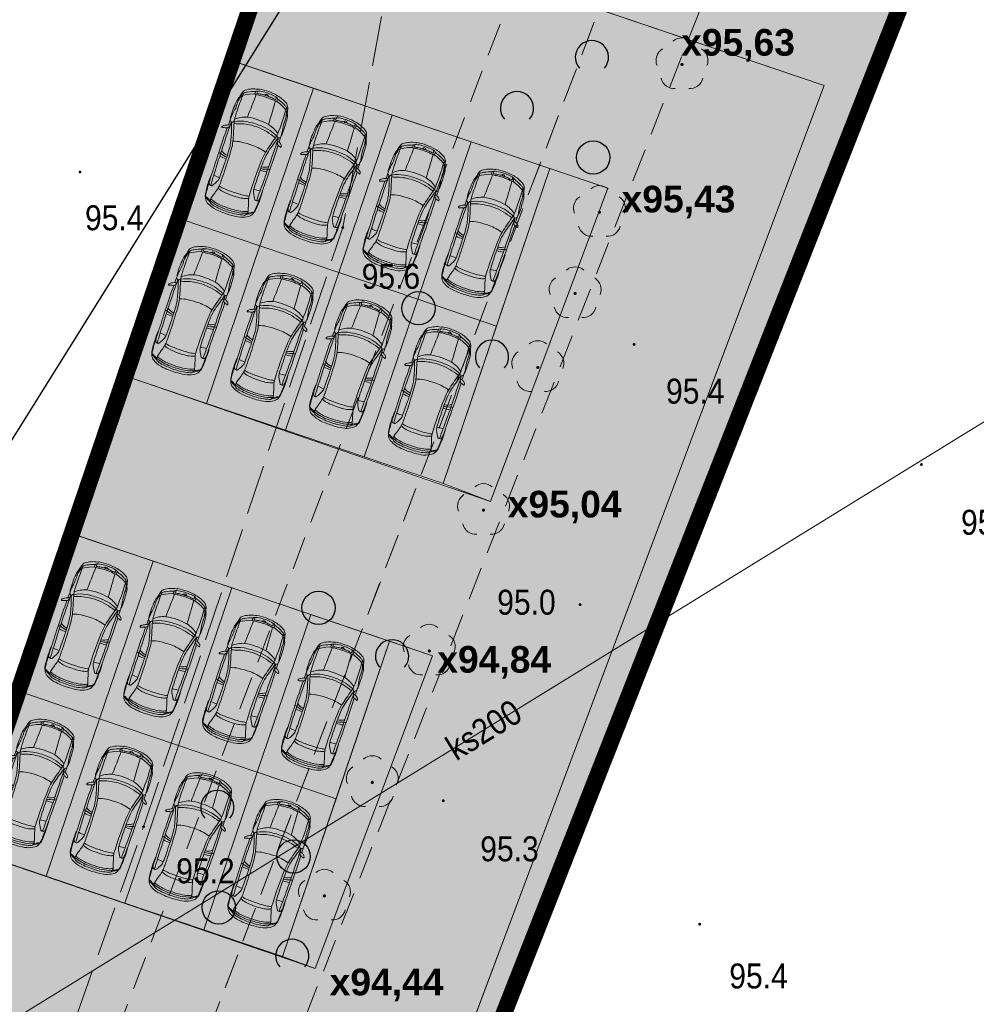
# Model space of a CAD drawing. Header units: metres. Extents: x 6539540 to 6543249, y 5894370 to 5895874.
# Tile 76 of 91: x 6542277 to 6542305, y 5895190 to 5895219. Entities that reach past the tile are written whole.
import ezdxf
from ezdxf.enums import TextEntityAlignment as Align

# ---------------------------------------------------------------- set-up
doc = ezdxf.new("R2010")
doc.units = ezdxf.units.M
for name, pattern in [('1.0_0.5', [1.5, 1, -0.5]), ('1.5_0.5', [2, 1.5, -0.5]), ('219-500', [0]), ('DASHED', [0.75, 0.5, -0.25]), ('egkk-500', [2, 1.5, -0.5]), ('egug-500', [1, 0.5, -0.5])]:
    doc.linetypes.add(name, pattern=pattern)
for name, color, linetype in [('217-kontur klasyfikacyjny', 7, 'Continuous'), ('218-kontur użytku gruntowego', 7, 'Continuous'), ('219-działka ewidencyjna', 7, 'Continuous'), ('drzewo liściaste', 7, 'Continuous'), ('jezdnia', 7, 'Continuous'), ('pikieta naturalna', 7, 'Continuous'), ('pikieta naturalna-Atr2', 7, 'Continuous'), ('przewód kanalizacyjny', 7, 'Continuous'), ('przewód kanalizacyjny-Atr1', 7, 'Continuous'), ('zadrzewienie  zakrzewienie', 7, 'Continuous')]:
    doc.layers.add(name, color=color, linetype=linetype)
for name, color, linetype, lineweight in [('_dr opis', 7, 'Continuous', 25), ('A-OPIS', 4, 'Continuous', 20), ('A-OZNACZENIA', 7, 'Continuous', 15), ('A-PZT', 4, 'Continuous', 9), ('A-SAMOCHÓD BLOK', 251, 'Continuous', 5)]:
    doc.layers.add(name, color=color, linetype=linetype, lineweight=lineweight)
doc.layers.add('A-ZIELŃ - PROJ -B', color=7, linetype='Continuous', lineweight=13, true_color=0x91c200)
doc.styles.add('Arial Narrow', font='ARIALN.TTF')
pattern_1 = [(50, (314.86225, -51.34885), (0.7172601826, -0.062752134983), [0.075, -0.825]), (355, (314.86225, -51.34885), (-0.13875133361, 0.7521921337), [0.06, -0.66]), (100.45144446, (314.922, -51.3541), (0.578508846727, 0.68943999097), [0.063740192, -0.701142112]), (46.1842, (314.86225, -51.14885), (1.06724133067, -0.16551928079), [0.1125, -1.2375]), (96.63563549, (314.9512, -51.1626), (0.93466194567, 0.97411860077), [0.095610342, -1.05171376]), (351.18416399, (314.8622, -51.1489), (0.93466194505, 0.97411860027), [0.09, -0.990000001]), (21, (314.96225, -51.19885), (0.59690705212, -0.402618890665), [0.075, -0.825]), (326, (314.96225, -51.19885), (0.24331533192, 0.725150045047), [0.06, -0.66]), (71.45144474, (315.012, -51.2324), (0.84022237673, 0.322531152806), [0.06374019, -0.701142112]), (37.5, (314.86225, -51.34885), (0.012159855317, 0.332893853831), [0, -0.652, 0, -0.67, 0, -0.6625]), (7.5, (314.86225, -51.34885), (0.263069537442, 0.394411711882), [0, -0.382, 0, -0.637, 0, -0.2525]), (327.5, (314.63925, -51.34885), (0.5338224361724, -0.022554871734), [0, -0.25, 0, -0.78, 0, -1.035]), (317.5, (314.53925, -51.34885), (0.583186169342, 0.100104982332), [0, -0.325, 0, -0.518, 0, -0.735])]

# ---------------------------------------------------------------- blocks, each defined once
blk = doc.blocks.new('samochod')
at = {"linetype": 'ByBlock'}
for points in [[(-3.845, 0.403, -0.086767), (-3.744, 0.626)], [(-3.744, 0.626, -0.214566), (-3.594, 0.732)], [(-3.711, 0.542, -0.03042), (-3.594, 0.732)], [(-3.589, 0.733, -0.057635), (-3.587, 0.723, -0.143867), (-3.595, 0.694, 0.025995), (-3.663, 0.56)], [(-3.526, 0.76, 0.131207), (-3.594, 0.732, -0.02454), (-3.568, 0.735)], [(-3.568, 0.735, 0.083003), (-3.544, 0.742, -0.085883), (-3.525, 0.747)], [(-3.526, 0.76, -0.024586), (-3.235, 0.782)], [(-3.525, 0.747, -0.01452), (-3.108, 0.768)], [(-3.235, 0.782, -0.020587), (-2.974, 0.782)], [(-3.21, 0.639, -0.148654), (-3.222, 0.656, -0.071376), (-3.227, 0.697, -0.270727), (-3.192, 0.752, -0.055729), (-3.108, 0.768)], [(-2.904, 0.703, -0.001842), (-3.227, 0.697)], [(-3.027, 0.536, -0.023787), (-3.21, 0.639)], [(-3.108, 0.768, -0.000044), (-2.733, 0.774)], [(-2.974, 0.782, -0.059494), (-2.885, 0.772)], [(-2.924, 0.512, -0.014545), (-2.904, 0.703)], [(-2.904, 0.703, -0.00739), (-2.303, 0.719)], [(-2.733, 0.774, -0.007797), (-1.435, 0.781)], [(-2.322, 0.508, -0.040671), (-2.303, 0.719)], [(-1.366, 0.72, -0.000836), (-2.303, 0.719)], [(-2.27, 0.508, -0.074158), (-2.216, 0.719)], [(-2.216, 0.719, -0.072307), (-2.208, 0.782)], [(-2.216, 0.509, -0.136307), (-2.131, 0.719)], [(-1.519, 0.618, -0.029786), (-1.765, 0.55)], [(-1.246, 0.63, -0.014658), (-1.756, 0.488)], [(-1.519, 0.618, -0.011382), (-1.385, 0.659)], [(-1.467, 0.861, -0.063774), (-1.471, 0.873, -0.310485), (-1.468, 0.879, -0.207869), (-1.438, 0.884, -0.195671), (-1.38, 0.846)], [(-1.467, 0.861, -0.010692), (-1.435, 0.781)], [(-1.435, 0.781, -0.010577), (-1.418, 0.755)], [(-1.337, 0.778, -0.150692), (-1.331, 0.745, -0.22621), (-1.344, 0.727, -0.440783), (-1.385, 0.732, 0.032607), (-1.393, 0.742, 0.151689), (-1.405, 0.747, -0.172986), (-1.418, 0.755)], [(-1.251, 0.704, -0.02526), (-1.385, 0.659)], [(-1.38, 0.846, -0.026137), (-1.337, 0.778)], [(-1.356, 0.721, -0.008977), (-1.225, 0.723)], [(-1.337, 0.778, -0.000092), (-1.14, 0.774)], [(-1.2, 0.776, -0.144479), (-1.225, 0.723, -0.158201), (-1.251, 0.704, -0.261552), (-1.184, 0.647)], [(-1.246, 0.63, -0.052229), (-1.108, 0.659)], [(-1.246, 0.63, -0.033776), (-1.158, 0.323)], [(-1.184, 0.647, -0.025435), (-1.092, 0.409)], [(-1.049, 0.789, 0.074273), (-1.111, 0.781, -0.077451), (-1.14, 0.774)], [(-0.866, 0.745, -0.003792), (-1.111, 0.781)], [(-1.108, 0.659, -0.02265), (-0.355, 0.659)], [(-1.108, 0.659, -0.106414), (-0.934, 0.309)], [(-1.049, 0.789, -0.031437), (-0.573, 0.775)], [(-0.622, 0.734, -0.04276), (-0.866, 0.745)], [(-0.622, 0.734, -0.010625), (-0.469, 0.735)], [(-0.573, 0.775, -0.108434), (-0.478, 0.749)], [(-0.567, 0.735, -0.009371), (-0.423, 0.705)], [(-0.427, 0.732, -0.050532), (-0.478, 0.749)], [(-0.469, 0.735, -0.140163), (-0.323, 0.691)], [(-0.423, 0.705, -0.164454), (-0.355, 0.659)], [(-0.157, 0.598, 0.185107), (-0.267, 0.69, 0.035184), (-0.319, 0.705, -0.026619), (-0.37, 0.715)], [(-0.355, 0.659, -0.069164), (-0.199, 0.315)], [(-0.355, 0.659, -0.0034), (-0.293, 0.655)], [(-0.323, 0.691, -0.221012), (-0.293, 0.655, -0.221465), (-0.273, 0.644)], [(-0.273, 0.644, -0.072322), (-0.228, 0.569)], [(-0.157, 0.598, -0.0874), (-0.034, 0.288)], [(-3.881, 0.12, -0.046432), (-3.845, 0.403)], [(-3.815, 0.035, -0.069567), (-3.753, 0.478)], [(-3.753, 0.478, -0.151008), (-3.718, 0.538, -0.20352), (-3.604, 0.559)], [(-3.742, 0.237, -0.075801), (-3.663, 0.56)], [(-3.697, 0.153, -0.049186), (-3.658, 0.414)], [(-3.658, 0.414, -0.066429), (-3.604, 0.559)], [(-3.604, 0.559, -0.009121), (-3.274, 0.463)], [(-3.303, 0.139, -0.055283), (-3.275, 0.328)], [(-3.275, 0.328, -0.08092), (-3.228, 0.451)], [(-3.162, 0.44, -0.04986), (-3.274, 0.463)], [(-3.191, 0.262, -0.036078), (-3.162, 0.44)], [(-2.022, 0.455, -0.022943), (-3.162, 0.44)], [(-2.924, 0.512, -0.092739), (-3.027, 0.536)], [(-2.322, 0.508, -0.011512), (-2.924, 0.512)], [(-2.054, 0.517, -0.0247), (-2.322, 0.508)], [(-1.765, 0.55, -0.048139), (-2.054, 0.517)], [(-1.756, 0.488, -0.038309), (-2.022, 0.455)], [(-1.756, 0.488, -0.069454), (-1.683, 0.058)], [(-1.158, 0.323, -0.050434), (-1.12, -0.003)], [(-1.092, 0.409, -0.043901), (-1.045, 0.095, -0.044281), (-1.065, -0.34)], [(-0.934, 0.309, -0.003031), (-0.205, 0.276)], [(-0.934, 0.309, -0.045434), (-0.904, -0.007)], [(-0.228, 0.569, -0.048767), (-0.12, 0.316)], [(-0.205, 0.276, -0.097155), (-0.205, 0.307, -0.386555), (-0.19, 0.317)], [(-0.125, 0.317, -0.002729), (-0.19, 0.317)], [(-0.125, 0.317, -0.206416), (-0.113, 0.312, -0.160758), (-0.079, 0.245, 0.264367), (-0.12, 0.268)], [(-3.865, -0.357, -0.047545), (-3.881, 0.12)], [(-3.782, -0.429, -0.045655), (-3.815, 0.035)], [(-3.756, -0.153, -0.03739), (-3.742, 0.237)], [(-3.7, -0.164, -0.025101), (-3.697, 0.153)], [(-3.306, -0.111, -0.023987), (-3.303, 0.139)], [(-3.2, 0.077, -0.027749), (-3.191, 0.262)], [(-3.194, -0.273, -0.015916), (-3.2, 0.077)], [(-1.683, 0.058, -0.028718), (-1.697, -0.294)], [(-0.205, 0.276, -0.0578), (-0.189, -0.177)], [(-0.079, 0.245, -0.056833), (-0.055, -0.104, -0.05748), (-0.081, -0.297, -0.273517), (-0.113, -0.326, -0.102252), (-0.159, -0.327, -0.410268), (-0.167, -0.314)], [(-0.164, 0.257, -0.412403), (-0.155, 0.268, -0.04832), (-0.12, 0.268)], [(-0.154, 0.186, -0.024324), (-0.164, 0.257)], [(-0.154, 0.186, -0.038325), (-0.14, 0.045)], [(-0.104, -0.053, -0.333292), (-0.126, -0.063, -0.187408), (-0.141, -0.045, -0.249949), (-0.134, 0.003, -0.466261), (-0.109, 0.004)], [(-0.142, -0.112, -0.224058), (-0.124, -0.079, 0.248738), (-0.099, -0.025, 0.201797), (-0.113, 0.009, 0.031757), (-0.129, 0.025, -0.205428), (-0.14, 0.045)], [(-0.033, -0.325, -0.030488), (-0.028, -0.303, -0.188814), (-0.021, -0.296, 0.228799), (-0.017, -0.29, 0.088511), (-0.034, 0.288)], [(-3.663, -0.626, -0.085045), (-3.756, -0.153)], [(-3.653, -0.496, -0.061057), (-3.7, -0.164)], [(-3.274, -0.398, -0.05608), (-3.306, -0.111)], [(-3.173, -0.444, -0.054545), (-3.194, -0.273)], [(-1.697, -0.294, -0.062438), (-1.758, -0.547)], [(-1.12, -0.003, -0.064077), (-1.173, -0.458)], [(-0.904, -0.007, -0.058944), (-0.931, -0.366)], [(-0.189, -0.177, -0.005188), (-0.206, -0.329)], [(-0.167, -0.314, -0.015195), (-0.157, -0.255)], [(-0.142, -0.112, -0.049669), (-0.157, -0.255)], [(-3.773, -0.644, -0.097364), (-3.865, -0.357)], [(-3.598, -0.621, -0.028852), (-3.659, -0.626, -0.238579), (-3.731, -0.588, -0.076908), (-3.782, -0.429)], [(-3.605, -0.622, -0.061423), (-3.653, -0.496)], [(-3.529, -0.603, -0.000396), (-3.404, -0.565)], [(-3.404, -0.565, -0.014931), (-3.226, -0.514)], [(-3.226, -0.514, -0.057469), (-3.274, -0.398)], [(-3.226, -0.514, -0.028554), (-3.16, -0.504)], [(-3.173, -0.444, -0.026335), (-3.16, -0.504)], [(-3.067, -0.5, -0.002882), (-3.16, -0.504)], [(-3.067, -0.5, -0.018223), (-2.922, -0.498)], [(-3.044, -0.606, -0.133615), (-2.922, -0.576)], [(-2.922, -0.498, -0.013192), (-2.272, -0.505)], [(-2.922, -0.576, -0.009387), (-2.446, -0.569)], [(-2.906, -0.766, -0.042618), (-2.922, -0.576)], [(-2.446, -0.569, -0.001961), (-2.272, -0.568)], [(-2.305, -0.777, -0.022039), (-2.323, -0.568)], [(-2.272, -0.505, -0.010542), (-1.968, -0.516)], [(-2.22, -0.779, -0.032124), (-2.272, -0.568)], [(-2.212, -0.568, -0.001167), (-2.272, -0.568)], [(-2.128, -0.779, -0.145618), (-2.212, -0.568)], [(-2.212, -0.568, -0.005063), (-1.954, -0.58)], [(-1.968, -0.516, -0.043726), (-1.758, -0.547)], [(-1.954, -0.58, -0.033301), (-1.787, -0.604)], [(-1.758, -0.547, -0.013161), (-1.537, -0.601)], [(-1.065, -0.34, -0.083043), (-1.184, -0.698, -0.115072), (-1.199, -0.727, -0.131027), (-1.254, -0.76)], [(-1.173, -0.458, -0.002822), (-1.224, -0.617)], [(-1.006, -0.558, -0.026786), (-1.107, -0.712)], [(-0.931, -0.366, -0.069646), (-1.006, -0.558)], [(-0.206, -0.329, -0.000499), (-0.931, -0.366)], [(-0.419, -0.755, 0.173892), (-0.355, -0.708), (-0.254, -0.514), (-0.2, -0.376, -0.370172), (-0.207, -0.367, -0.021207), (-0.206, -0.329)], [(-0.033, -0.325, -0.123354), (-0.183, -0.687, -0.112933), (-0.224, -0.724)], [(-0.121, -0.372, -0.040782), (-0.219, -0.604)], [(-0.081, -0.297, -0.157355), (-0.112, -0.366, -0.154019), (-0.131, -0.375, -0.066139), (-0.2, -0.376)], [(-3.648, -0.777, -0.177659), (-3.773, -0.644)], [(-3.596, -0.793, -0.052549), (-3.7, -0.616)], [(-3.603, -0.742, -0.038252), (-3.663, -0.626)], [(-3.528, -0.808, -0.043571), (-3.648, -0.777)], [(-3.526, -0.821, -0.05741), (-3.618, -0.787)], [(-3.603, -0.742, -0.047596), (-3.59, -0.773, -0.161953), (-3.59, -0.795)], [(-3.529, -0.603, -0.043946), (-3.598, -0.621)], [(-3.117, -0.829, -0.023587), (-3.528, -0.808)], [(-3.144, -0.846, -0.036924), (-3.526, -0.821)], [(-3.117, -0.829, -0.073037), (-3.186, -0.816, -0.291727), (-3.226, -0.755, -0.067754), (-3.226, -0.725, -0.181529), (-3.219, -0.709, -0.036293), (-3.186, -0.685)], [(-2.906, -0.766, -0.00651), (-3.226, -0.755)], [(-3.186, -0.685, -0.028446), (-3.044, -0.606)], [(-2.935, -0.841, -0.028742), (-3.144, -0.846)], [(-2.883, -0.829, -0.016497), (-3.117, -0.829)], [(-2.883, -0.829, -0.064683), (-2.935, -0.841)], [(-2.345, -0.776, -0.001728), (-2.906, -0.766)], [(-2.209, -0.84, -0.005136), (-2.883, -0.829)], [(-2.345, -0.776, -0.006523), (-2.22, -0.779)], [(-1.366, -0.776, -0.003753), (-2.22, -0.779)], [(-2.209, -0.84, -0.072991), (-2.22, -0.779)], [(-1.427, -0.836, -0.008124), (-2.209, -0.84)], [(-1.787, -0.604, -0.028148), (-1.313, -0.736)], [(-1.338, -0.658, -0.009379), (-1.537, -0.601)], [(-1.472, -0.982, -0.005559), (-1.463, -0.954, 0.018614), (-1.427, -0.836, -0.351981), (-1.402, -0.806, 0.208805), (-1.387, -0.789, -0.232118), (-1.366, -0.776, -0.401838), (-1.332, -0.802, -0.109), (-1.336, -0.832, -0.027837), (-1.363, -0.893)], [(-1.225, -0.778, -0.018407), (-1.356, -0.777)], [(-1.184, -0.698, -0.016084), (-1.338, -0.658)], [(-1.083, -0.826, -0.010573), (-1.336, -0.832)], [(-1.313, -0.736, -0.081688), (-1.225, -0.778)], [(-1.241, -0.685, -0.04411), (-1.224, -0.617)], [(-1.225, -0.778, -0.16708), (-1.197, -0.83)], [(-1.066, -0.715, -0.041205), (-1.184, -0.698)], [(-1.034, -0.845, -0.097298), (-1.144, -0.828)], [(-0.963, -0.814, -0.045059), (-1.083, -0.826)], [(-0.88, -0.719, -0.008334), (-1.066, -0.715)], [(-0.528, -0.819, -0.047904), (-1.034, -0.845)], [(-0.963, -0.814, -0.043371), (-0.712, -0.785)], [(-0.355, -0.708, -0.009671), (-0.88, -0.719)], [(-0.712, -0.785, -0.009671), (-0.529, -0.787)], [(-0.419, -0.755, -0.022285), (-0.569, -0.786)], [(-0.44, -0.782, -0.026846), (-0.529, -0.787)], [(-0.453, -0.793, -0.048661), (-0.528, -0.819)], [(-0.453, -0.793, -0.046674), (-0.392, -0.771)], [(-0.327, -0.745, -0.075629), (-0.44, -0.782)], [(-0.392, -0.771, -0.012975), (-0.324, -0.759)], [(-0.355, -0.708, 0.046387), (-0.294, -0.706, -0.26176), (-0.327, -0.745)], [(-0.224, -0.724, -0.063708), (-0.324, -0.759)], [(-0.271, -0.692, -0.180579), (-0.294, -0.706)], [(-0.219, -0.604, -0.062284), (-0.271, -0.692)], [(-1.425, -0.988, -0.157143), (-1.448, -0.996, -0.128297), (-1.469, -0.99, -0.435507), (-1.472, -0.982)], [(-1.363, -0.893, -0.042444), (-1.398, -0.953, -0.091819), (-1.425, -0.988)]]:
    blk.add_lwpolyline(points, format="xyb", dxfattribs=at)
blk = doc.blocks.new('deweloper')
at = {"layer": 'A-ZIELŃ - PROJ -B', "true_color": 0x1e9a13, "transparency": 33554559}
h = blk.add_hatch(color=84, dxfattribs=at)
h.dxf.hatch_style = 1
h.paths.add_polyline_path([(6542231.648, 5895125.306), (6542236.732, 5895130.961), (6542238.85, 5895133.738), (6542242.1, 5895131.368), (6542232.367, 5895114.439), (6542228.112, 5895116.885), (6542233.879, 5895123.301)], flags=17)
h.paths.add_polyline_path([(6542209.319, 5895096.015), (6542211.279, 5895095.026), (6542217.519, 5895107.346), (6542228.441, 5895119.495), (6542227.303, 5895120.473), (6542216.522, 5895108.481)], flags=17)
h.paths.add_polyline_path([(6542273.98, 5895163.161), (6542274.962, 5895162.792), (6542278.487, 5895172.192), (6542277.192, 5895172.631)])
h.paths.add_polyline_path([(6542264.51, 5895166.372), (6542263.274, 5895167.258), (6542263.992, 5895168.261), (6542267.453, 5895175.934), (6542267.722, 5895175.843)])
h.paths.add_polyline_path([(6542273.451, 5895189.739), (6542273.379, 5895189.763), (6542272.432, 5895186.971), (6542269.519, 5895180.513), (6542270.239, 5895180.269)])
h.paths.add_polyline_path([(6542279.71, 5895177.057), (6542280.237, 5895176.859), (6542283.757, 5895186.244), (6542282.921, 5895186.527)], flags=17)
h.paths.add_polyline_path([(6542284.527, 5895191.262), (6542285.502, 5895190.897), (6542289.026, 5895200.296), (6542287.739, 5895200.732)], flags=17)
h.paths.add_polyline_path([(6542289.345, 5895205.467), (6542290.766, 5895204.934), (6542294.296, 5895214.347), (6542292.557, 5895214.937)], flags=17)
h.paths.add_polyline_path([(6542278.943, 5895158.469), (6542278.715, 5895158.561), (6542261.256, 5895124.602), (6542241.791, 5895086.013), (6542219.899, 5895097.057), (6542225.988, 5895109.128), (6542235.809, 5895104.174), (6542236.62, 5895105.781), (6542233.055, 5895107.579), (6542232.006, 5895112.916), (6542227.086, 5895115.744), (6542218.767, 5895106.491), (6542212.618, 5895094.35), (6542232.331, 5895084.407), (6542228.177, 5895076.172), (6542233.232, 5895073.622), (6542234.546, 5895076.227), (6542242.627, 5895072.151), (6542239.511, 5895065.964), (6542231.427, 5895070.044), (6542232.556, 5895072.283), (6542227.501, 5895074.833), (6542222.845, 5895065.601), (6542217.778, 5895063.735), (6542234.195, 5895055.454), (6542228.107, 5895043.382), (6542197.287, 5895058.929), (6542211.482, 5895087.072), (6542223.554, 5895080.982), (6542216.242, 5895066.487), (6542218.407, 5895065.395), (6542221.817, 5895066.894), (6542230.316, 5895083.743), (6542208.567, 5895094.714), (6542200.151, 5895080.148), (6542196.632, 5895073.611), (6542187.346, 5895056.079), (6542230.162, 5895034.481), (6542242.172, 5895065.021)])
h.paths.add_polyline_path([(6542278.943, 5895158.469), (6542304.992, 5895224.671), (6542286.299, 5895227.619), (6542295.767, 5895224.408), (6542294.161, 5895219.673), (6542300.79, 5895217.425), (6542278.716, 5895158.56)])
h.paths.add_polyline_path([(6542233.455, 5895113.321), (6542243.326, 5895130.491), (6542245.842, 5895128.688), (6542249.628, 5895133.971), (6542250.464, 5895133.371), (6542249.185, 5895130.691), (6542237.331, 5895107.191), (6542234.366, 5895108.687)], flags=17)
h.paths.add_polyline_path([(6542270.517, 5895155.907), (6542271.401, 5895155.272), (6542266.843, 5895146.235), (6542264.687, 5895147.781)], flags=17)
h.paths.add_polyline_path([(6542263.812, 5895142.259), (6542264.468, 5895141.789), (6542258.643, 5895133.661), (6542257.987, 5895134.131)], flags=17)
at = {"layer": 'A-ZIELŃ - PROJ -B', "true_color": 0x58ba48, "transparency": 33554559}
h = blk.add_hatch(dxfattribs=at)
h.set_pattern_fill('AR-CONC', color=85, scale=0.1)
h.set_pattern_definition(pattern_1)
h.paths.add_polyline_path([(6542264.423, 5895160.279), (6542262.392, 5895161.736), (6542259.477, 5895157.673), (6542261.508, 5895156.216)])
h.paths.add_polyline_path([(6542261.508, 5895156.216), (6542259.477, 5895157.673), (6542256.562, 5895153.611), (6542258.594, 5895152.153)])
h.paths.add_polyline_path([(6542259.477, 5895157.673), (6542257.446, 5895159.131), (6542254.531, 5895155.068), (6542256.562, 5895153.611)])
h.paths.add_polyline_path([(6542262.392, 5895161.736), (6542260.36, 5895163.193), (6542257.446, 5895159.131), (6542259.477, 5895157.673)])
h.paths.add_polyline_path([(6542263.539, 5895154.759), (6542261.508, 5895156.216), (6542258.594, 5895152.153), (6542260.625, 5895150.696)])
h.paths.add_polyline_path([(6542266.454, 5895158.821), (6542264.423, 5895160.279), (6542261.508, 5895156.216), (6542263.539, 5895154.759)])
h.paths.add_polyline_path([(6542265.571, 5895153.301), (6542263.539, 5895154.759), (6542260.625, 5895150.696), (6542262.656, 5895149.239)])
h.paths.add_polyline_path([(6542268.485, 5895157.364), (6542266.454, 5895158.821), (6542263.539, 5895154.759), (6542265.571, 5895153.301)])
h.paths.add_polyline_path([(6542267.602, 5895151.844), (6542265.571, 5895153.301), (6542262.656, 5895149.239), (6542264.687, 5895147.781)])
h.paths.add_polyline_path([(6542270.517, 5895155.907), (6542268.485, 5895157.364), (6542265.571, 5895153.301), (6542267.602, 5895151.844)])
h.paths.add_polyline_path([(6542252.771, 5895144.02), (6542250.739, 5895145.477), (6542247.827, 5895141.413), (6542249.859, 5895139.956)])
h.paths.add_polyline_path([(6542250.739, 5895145.477), (6542248.707, 5895146.933), (6542245.795, 5895142.869), (6542247.827, 5895141.413)])
h.paths.add_polyline_path([(6542255.684, 5895148.085), (6542253.652, 5895149.541), (6542250.739, 5895145.477), (6542252.771, 5895144.02)])
h.paths.add_polyline_path([(6542253.652, 5895149.541), (6542251.62, 5895150.997), (6542248.707, 5895146.933), (6542250.739, 5895145.477)])
h.paths.add_polyline_path([(6542256.835, 5895141.108), (6542254.803, 5895142.564), (6542251.891, 5895138.5), (6542253.923, 5895137.044)])
h.paths.add_polyline_path([(6542254.803, 5895142.564), (6542252.771, 5895144.02), (6542249.859, 5895139.956), (6542251.891, 5895138.5)])
h.paths.add_polyline_path([(6542259.748, 5895145.172), (6542257.716, 5895146.628), (6542254.803, 5895142.564), (6542256.835, 5895141.108)])
h.paths.add_polyline_path([(6542257.716, 5895146.628), (6542255.684, 5895148.085), (6542252.771, 5895144.02), (6542254.803, 5895142.564)])
h.paths.add_polyline_path([(6542260.9, 5895138.195), (6542258.868, 5895139.652), (6542255.955, 5895135.587), (6542257.987, 5895134.131)])
h.paths.add_polyline_path([(6542263.812, 5895142.259), (6542261.78, 5895143.716), (6542258.868, 5895139.652), (6542260.9, 5895138.195)])
h.paths.add_polyline_path([(6542258.868, 5895139.652), (6542256.835, 5895141.108), (6542253.923, 5895137.044), (6542255.955, 5895135.587)])
h.paths.add_polyline_path([(6542261.78, 5895143.716), (6542259.748, 5895145.172), (6542256.835, 5895141.108), (6542258.868, 5895139.652)])
h.paths.add_polyline_path([(6542270.851, 5895169.502), (6542268.483, 5895170.305), (6542266.877, 5895165.57), (6542269.245, 5895164.767)])
h.paths.add_polyline_path([(6542268.483, 5895170.305), (6542266.116, 5895171.108), (6542264.51, 5895166.372), (6542266.877, 5895165.57)])
h.paths.add_polyline_path([(6542272.457, 5895174.237), (6542270.089, 5895175.04), (6542268.483, 5895170.305), (6542270.851, 5895169.502)])
h.paths.add_polyline_path([(6542270.089, 5895175.04), (6542267.722, 5895175.843), (6542266.116, 5895171.108), (6542268.483, 5895170.305)])
h.paths.add_polyline_path([(6542273.218, 5895168.699), (6542270.851, 5895169.502), (6542269.245, 5895164.767), (6542271.613, 5895163.964)])
h.paths.add_polyline_path([(6542274.824, 5895173.434), (6542272.457, 5895174.237), (6542270.851, 5895169.502), (6542273.218, 5895168.699)])
h.paths.add_polyline_path([(6542275.586, 5895167.896), (6542273.218, 5895168.699), (6542271.613, 5895163.964), (6542273.98, 5895163.161)])
h.paths.add_polyline_path([(6542277.192, 5895172.631), (6542274.824, 5895173.434), (6542273.218, 5895168.699), (6542275.586, 5895167.896)])
h.paths.add_polyline_path([(6542276.58, 5895183.398), (6542274.213, 5895184.201), (6542272.607, 5895179.466), (6542274.975, 5895178.663)])
h.paths.add_polyline_path([(6542274.213, 5895184.201), (6542271.845, 5895185.004), (6542270.239, 5895180.269), (6542272.607, 5895179.466)])
h.paths.add_polyline_path([(6542278.186, 5895188.133), (6542275.819, 5895188.936), (6542274.213, 5895184.201), (6542276.58, 5895183.398)])
h.paths.add_polyline_path([(6542275.819, 5895188.936), (6542273.451, 5895189.739), (6542271.845, 5895185.004), (6542274.213, 5895184.201)])
h.paths.add_polyline_path([(6542281.316, 5895181.792), (6542278.948, 5895182.595), (6542277.342, 5895177.86), (6542279.71, 5895177.057)])
h.paths.add_polyline_path([(6542278.948, 5895182.595), (6542276.58, 5895183.398), (6542274.975, 5895178.663), (6542277.342, 5895177.86)])
h.paths.add_polyline_path([(6542282.921, 5895186.527), (6542280.554, 5895187.33), (6542278.948, 5895182.595), (6542281.316, 5895181.792)])
h.paths.add_polyline_path([(6542280.554, 5895187.33), (6542278.186, 5895188.133), (6542276.58, 5895183.398), (6542278.948, 5895182.595)])
h.paths.add_polyline_path([(6542281.398, 5895197.603), (6542279.031, 5895198.406), (6542277.425, 5895193.671), (6542279.792, 5895192.868)])
h.paths.add_polyline_path([(6542279.031, 5895198.406), (6542276.663, 5895199.209), (6542275.057, 5895194.474), (6542277.425, 5895193.671)])
h.paths.add_polyline_path([(6542283.004, 5895202.338), (6542280.637, 5895203.141), (6542279.031, 5895198.406), (6542281.398, 5895197.603)])
h.paths.add_polyline_path([(6542280.637, 5895203.141), (6542278.269, 5895203.944), (6542276.663, 5895199.209), (6542279.031, 5895198.406)])
h.paths.add_polyline_path([(6542286.133, 5895195.997), (6542283.766, 5895196.8), (6542282.16, 5895192.065), (6542284.527, 5895191.262)])
h.paths.add_polyline_path([(6542283.766, 5895196.8), (6542281.398, 5895197.603), (6542279.792, 5895192.868), (6542282.16, 5895192.065)])
h.paths.add_polyline_path([(6542287.739, 5895200.732), (6542285.372, 5895201.535), (6542283.766, 5895196.8), (6542286.133, 5895195.997)])
h.paths.add_polyline_path([(6542285.372, 5895201.535), (6542283.004, 5895202.338), (6542281.398, 5895197.603), (6542283.766, 5895196.8)])
h.paths.add_polyline_path([(6542286.216, 5895211.808), (6542283.848, 5895212.611), (6542282.243, 5895207.876), (6542284.61, 5895207.073)])
h.paths.add_polyline_path([(6542283.848, 5895212.611), (6542281.481, 5895213.414), (6542279.875, 5895208.679), (6542282.243, 5895207.876)])
h.paths.add_polyline_path([(6542287.822, 5895216.543), (6542285.454, 5895217.346), (6542283.848, 5895212.611), (6542286.216, 5895211.808)])
h.paths.add_polyline_path([(6542285.454, 5895217.346), (6542283.087, 5895218.149), (6542281.481, 5895213.414), (6542283.848, 5895212.611)])
h.paths.add_polyline_path([(6542290.951, 5895210.202), (6542288.584, 5895211.005), (6542286.978, 5895206.27), (6542289.345, 5895205.467)])
h.paths.add_polyline_path([(6542292.557, 5895214.937), (6542290.189, 5895215.74), (6542288.584, 5895211.005), (6542290.951, 5895210.202)])
h.paths.add_polyline_path([(6542290.189, 5895215.74), (6542287.822, 5895216.543), (6542286.216, 5895211.808), (6542288.584, 5895211.005)])
h.paths.add_polyline_path([(6542288.584, 5895211.005), (6542286.216, 5895211.808), (6542284.61, 5895207.073), (6542286.978, 5895206.27)])
h.paths.add_polyline_path([(6542291.032, 5895226.014), (6542288.665, 5895226.817), (6542287.059, 5895222.082), (6542289.426, 5895221.279)])
h.paths.add_polyline_path([(6542288.665, 5895226.817), (6542286.297, 5895227.62), (6542284.691, 5895222.885), (6542287.059, 5895222.082)])
h.paths.add_polyline_path([(6542295.767, 5895224.408), (6542293.4, 5895225.211), (6542291.794, 5895220.476), (6542294.161, 5895219.673)])
h.paths.add_polyline_path([(6542293.4, 5895225.211), (6542291.032, 5895226.014), (6542289.426, 5895221.279), (6542291.794, 5895220.476)])
h = blk.add_hatch(dxfattribs=at)
h.set_pattern_fill('AR-CONC', color=85, scale=0.1)
h.set_pattern_definition(pattern_1)
h.paths.add_polyline_path([(6542249.185, 5895130.691), (6542250.456, 5895133.36), (6542242.721, 5895138.926), (6542245.746, 5895142.95), (6542258.643, 5895133.661), (6542264.468, 5895141.789), (6542251.62, 5895150.997), (6542254.537, 5895155.064), (6542266.843, 5895146.235), (6542271.401, 5895155.272), (6542260.366, 5895163.202), (6542263.274, 5895167.258), (6542264.51, 5895166.372), (6542274.962, 5895162.792), (6542278.487, 5895172.192), (6542267.445, 5895175.936), (6542269.512, 5895180.515), (6542280.279, 5895176.843), (6542283.757, 5895186.244), (6542273.379, 5895189.763), (6542274.985, 5895194.498), (6542285.502, 5895190.897), (6542289.026, 5895200.296), (6542278.197, 5895203.968), (6542279.803, 5895208.703), (6542290.766, 5895204.934), (6542294.296, 5895214.347), (6542283.015, 5895218.174), (6542284.621, 5895222.909), (6542300.79, 5895217.425), (6542278.72, 5895158.571), (6542261.256, 5895124.602)])
at = {"layer": 'A-OZNACZENIA', "color": 13, "linetype": 'DASHED', "ltscale": 5, "true_color": 0xd26260, "const_width": 0.5}
blk.add_lwpolyline([(6542230.162, 5895034.481), (6542187.282, 5895056.111), (6542196.632, 5895073.611), (6542199.892, 5895079.701), (6542216.522, 5895108.481), (6542236.732, 5895130.961), (6542248.032, 5895145.991), (6542263.992, 5895168.261), (6542272.432, 5895186.971), (6542286.222, 5895227.631), (6542304.992, 5895224.671), (6542242.172, 5895065.021)], close=True, dxfattribs=at)
at = {"layer": 'A-PZT'}
for points in [[(6542278.943, 5895158.469), (6542304.992, 5895224.671), (6542286.299, 5895227.619), (6542295.767, 5895224.408), (6542294.161, 5895219.673), (6542300.79, 5895217.425), (6542278.716, 5895158.56)], [(6542285.454, 5895217.346), (6542283.087, 5895218.149), (6542281.481, 5895213.414), (6542283.848, 5895212.611)], [(6542287.822, 5895216.543), (6542285.454, 5895217.346), (6542283.848, 5895212.611), (6542286.216, 5895211.808)], [(6542290.189, 5895215.74), (6542287.822, 5895216.543), (6542286.216, 5895211.808), (6542288.584, 5895211.005)], [(6542292.557, 5895214.937), (6542290.189, 5895215.74), (6542288.584, 5895211.005), (6542290.951, 5895210.202)], [(6542289.345, 5895205.467), (6542290.766, 5895204.934), (6542294.296, 5895214.347), (6542292.557, 5895214.937)], [(6542283.848, 5895212.611), (6542281.481, 5895213.414), (6542279.875, 5895208.679), (6542282.243, 5895207.876)], [(6542286.216, 5895211.808), (6542283.848, 5895212.611), (6542282.243, 5895207.876), (6542284.61, 5895207.073)], [(6542288.584, 5895211.005), (6542286.216, 5895211.808), (6542284.61, 5895207.073), (6542286.978, 5895206.27)], [(6542290.951, 5895210.202), (6542288.584, 5895211.005), (6542286.978, 5895206.27), (6542289.345, 5895205.467)], [(6542280.637, 5895203.141), (6542278.269, 5895203.944), (6542276.663, 5895199.209), (6542279.031, 5895198.406)], [(6542283.004, 5895202.338), (6542280.637, 5895203.141), (6542279.031, 5895198.406), (6542281.398, 5895197.603)], [(6542285.372, 5895201.535), (6542283.004, 5895202.338), (6542281.398, 5895197.603), (6542283.766, 5895196.8)], [(6542287.739, 5895200.732), (6542285.372, 5895201.535), (6542283.766, 5895196.8), (6542286.133, 5895195.997)], [(6542284.527, 5895191.262), (6542285.502, 5895190.897), (6542289.026, 5895200.296), (6542287.739, 5895200.732)], [(6542279.031, 5895198.406), (6542276.663, 5895199.209), (6542275.057, 5895194.474), (6542277.425, 5895193.671)], [(6542281.398, 5895197.603), (6542279.031, 5895198.406), (6542277.425, 5895193.671), (6542279.792, 5895192.868)], [(6542283.766, 5895196.8), (6542281.398, 5895197.603), (6542279.792, 5895192.868), (6542282.16, 5895192.065)], [(6542286.133, 5895195.997), (6542283.766, 5895196.8), (6542282.16, 5895192.065), (6542284.527, 5895191.262)]]:
    blk.add_lwpolyline(points, close=True, dxfattribs=at)
blk.add_lwpolyline([(6542260.366, 5895163.202), (6542263.274, 5895167.258), (6542264.51, 5895166.372), (6542274.962, 5895162.792), (6542278.487, 5895172.192), (6542267.445, 5895175.936), (6542269.512, 5895180.515), (6542280.279, 5895176.843), (6542283.757, 5895186.244), (6542273.379, 5895189.763), (6542274.985, 5895194.498), (6542285.502, 5895190.897), (6542289.026, 5895200.296), (6542278.197, 5895203.968), (6542279.803, 5895208.703), (6542290.766, 5895204.934), (6542294.296, 5895214.347), (6542283.015, 5895218.174), (6542284.621, 5895222.909), (6542300.79, 5895217.425), (6542278.72, 5895158.571)], dxfattribs=at)
at = {"layer": 'A-SAMOCHÓD BLOK', "xscale": -1, "rotation": 251.3499597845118}
for p in [(6542284.113, 5895217.244), (6542286.481, 5895216.441), (6542288.848, 5895215.638), (6542291.216, 5895214.835), (6542282.507, 5895212.508), (6542284.875, 5895211.706), (6542287.243, 5895210.903), (6542289.61, 5895210.1), (6542279.296, 5895203.038), (6542281.661, 5895202.236), (6542284.031, 5895201.432), (6542286.398, 5895200.629), (6542277.69, 5895198.303), (6542280.057, 5895197.5), (6542282.425, 5895196.697), (6542284.792, 5895195.894)]:
    blk.add_blockref('samochod', p, dxfattribs=at)
at = {"layer": 'A-OPIS', "char_height": 0.8, "width": 2468.73918, "attachment_point": 1, "style": 'Arial Narrow'}
for s, insert in [('\\A1;\\pt3.2;{\\fArial|b1|i0|c238|p34;x95,63}', (6542296.496, 5895219.126)), ('\\A1;\\pt3.2;{\\fArial|b1|i0|c238|p34;x95,43}', (6542294.708, 5895214.417)), ('\\A1;\\pt3.2;{\\fArial|b1|i0|c238|p34;x95,04}', (6542291.29, 5895205.252)), ('\\A1;\\pt3.2;{\\fArial|b1|i0|c238|p34;x94,84}', (6542289.173, 5895200.589)), ('\\A1;\\pt3.2;{\\fArial|b1|i0|c238|p34;x94,44}', (6542285.94, 5895190.894))]:
    blk.add_mtext(s, dxfattribs=dict(at, insert=insert))
blk = doc.blocks.new('PW01')
at = {"linetype": 'Continuous', "lineweight": 13}
h = blk.add_hatch(color=0, dxfattribs=at)
edge = h.paths.add_edge_path()
edge.add_arc((0, 0), 0.045, 0, 360)
blk = doc.blocks.new('OTZK1')
at = {"color": 0, "linetype": 'Continuous'}
blk.add_circle((0, 0), 0.5, dxfattribs=at)
blk = doc.blocks.new('OTZK2')
at = {"color": 0, "linetype": 'Continuous'}
blk.add_arc((0, 0), 0.5, 318.85, 221.162, dxfattribs=at)
blk = doc.blocks.new('OP021')
at = {"linetype": 'Continuous', "lineweight": 13}
h = blk.add_hatch(color=0, dxfattribs=at)
edge = h.paths.add_edge_path()
edge.add_arc((0, 0), 0.05, 0, 360)
at = {"color": 0, "linetype": 'Continuous', "lineweight": 13}
for centre, start, end in [((0, 0.4), 49.272, 130.728), ((-0.38, 0.124), 121.308, 202.548), ((0.38, 0.124), 337.452, 58.692), ((-0.235, -0.324), 193.221, 274.871), ((0.235, -0.324), 265.129, 346.779)]:
    blk.add_arc(centre, 0.4, start, end, dxfattribs=at)
blk = doc.blocks.new('NOWA MAPA')
at = {"layer": '217-kontur klasyfikacyjny', "color": 3, "linetype": 'egkk-500', "lineweight": 18, "flags": 128}
blk.add_lwpolyline([(149.19, 218.94), (135.4, 178.28)], dxfattribs=at)
at = {"layer": '218-kontur użytku gruntowego', "color": 3, "linetype": 'egug-500', "lineweight": 18, "flags": 128}
for points in [[(135.4, 178.28), (149.19, 218.94)], [(149.19, 218.94), (135.4, 178.28)]]:
    blk.add_lwpolyline(points, dxfattribs=at)
at = {"layer": '219-działka ewidencyjna', "color": 7, "linetype": '219-500', "lineweight": 18, "flags": 128}
for points in [[(135.4, 178.28), (149.19, 218.94)], [(167.96, 215.98), (147.09, 162.93)]]:
    blk.add_lwpolyline(points, dxfattribs=at)
at = {"layer": 'jezdnia', "color": 7, "linetype": '1.5_0.5', "lineweight": 18, "flags": 128}
blk.add_lwpolyline([(138.15, 218.83), (140.7, 225.98), (146.7, 225.15), (147.27, 215.89), (150.94, 213.41), (149.3, 204.47), (143.32, 186.47), (138.17, 171.93), (131.92, 157.91), (124.82, 144.95), (119.53, 136.35), (115.59, 138.03), (104.09, 123.92), (94.29, 110.09), (84.07, 94.69), (75.74, 79.97), (70.01, 67.39), (64.95, 50.4), (61.2, 36.22), (57.37, 21.6), (57.346, 21.608)], dxfattribs=at)
at = {"layer": 'przewód kanalizacyjny', "color": 34, "linetype": 'Continuous', "lineweight": 18, "flags": 128}
blk.add_lwpolyline([(66.185, 18.63), (66.82, 19.67), (67.05, 20.05), (67.27, 20.43), (96.98, 71.65), (97.2, 72.03), (97.34, 72.45), (132.11, 175.86), (132.26, 176.28), (132.65, 176.51), (177.437, 204.1)], dxfattribs=at)
at = {"layer": 'zadrzewienie  zakrzewienie', "color": 7, "linetype": '1.0_0.5', "lineweight": 18, "flags": 128}
for points in [[(161.12, 221.8), (136.74, 158.01), (124.54, 128.96), (80.05, 13.96), (77.49, 14.82), (122.57, 129.76), (134.12, 158.17), (158.49, 222.34)], [(136.74, 158.01), (138.68, 156.49), (164.06, 221.31), (161.12, 221.8)]]:
    blk.add_lwpolyline(points, close=True, dxfattribs=at)
at = {"layer": 'drzewo liściaste', "color": 94, "linetype": 'Continuous', "lineweight": 18}
for p in [(159.49, 209.37), (157.01, 204.93), (156.28, 202.49), (155.16, 200.27), (153.53, 195.98), (151.9, 191.75), (150.19, 187.8), (148.75, 184.39)]:
    blk.add_blockref('OP021', p, dxfattribs=at)
at = {"layer": 'pikieta naturalna', "color": 7, "linetype": 'Continuous', "lineweight": 13}
for p in [(141.41, 206.14), (149.3, 204.47), (158.05, 200.96), (166.68, 197.35), (156.43, 193.14), (152.32, 187.25), (143.32, 186.47), (160.02, 183.54)]:
    blk.add_blockref('PW01', p, dxfattribs=at)
at = {"layer": 'zadrzewienie  zakrzewienie', "color": 7, "linetype": 'Continuous', "lineweight": 18}
for name, p in [('OTZK2', (156.784, 209.587)), ('OTZK2', (154.534, 208.057)), ('OTZK1', (156.826, 206.576)), ('OTZK1', (151.576, 202.046)), ('OTZK2', (153.784, 200.587)), ('OTZK1', (148.576, 193.046)), ('OTZK2', (150.784, 191.587)), ('OTZK2', (145.534, 187.057)), ('OTZK1', (147.826, 185.576)), ('OTZK1', (145.576, 184.046)), ('OTZK2', (147.784, 182.587))]:
    blk.add_blockref(name, p, dxfattribs=at)
at = {"layer": 'pikieta naturalna-Atr2', "color": 7, "width": 0.9}
for s, p in [('95.4', (141.56, 204.39)), ('95.6', (149.87, 202.63)), ('95.4', (159.01, 199.18)), ('95.4', (167.87, 195.24)), ('95.0', (153.94, 192.84)), ('95.3', (153.43, 185.43)), ('95.2', (144.3, 184.77)), ('95.4', (160.91, 181.61))]:
    blk.add_text(s, height=0.75, dxfattribs=at).set_placement(p)
at = {"layer": 'przewód kanalizacyjny-Atr1', "color": 34, "width": 0.9}
blk.add_text('ks200', height=0.75, rotation=31.634, dxfattribs=at).set_placement((152.51, 188.75), align=Align.MIDDLE_LEFT)

msp = doc.modelspace()

# ---------------------------------------------------------------- linework, layer by layer
at = {"layer": '_dr opis', "color": 1, "flags": 128}
msp.add_lwpolyline([(6542097.105, 5894919.557), (6542376.554, 5895367.244)], dxfattribs=at)

# ---------------------------------------------------------------- block references
at = {"linetype": 'Continuous'}
msp.add_blockref('NOWA MAPA', (6542137.032, 5895008.691), dxfattribs=at)
msp.add_blockref('deweloper', (0, 0))

doc.saveas('drawing.dxf')
